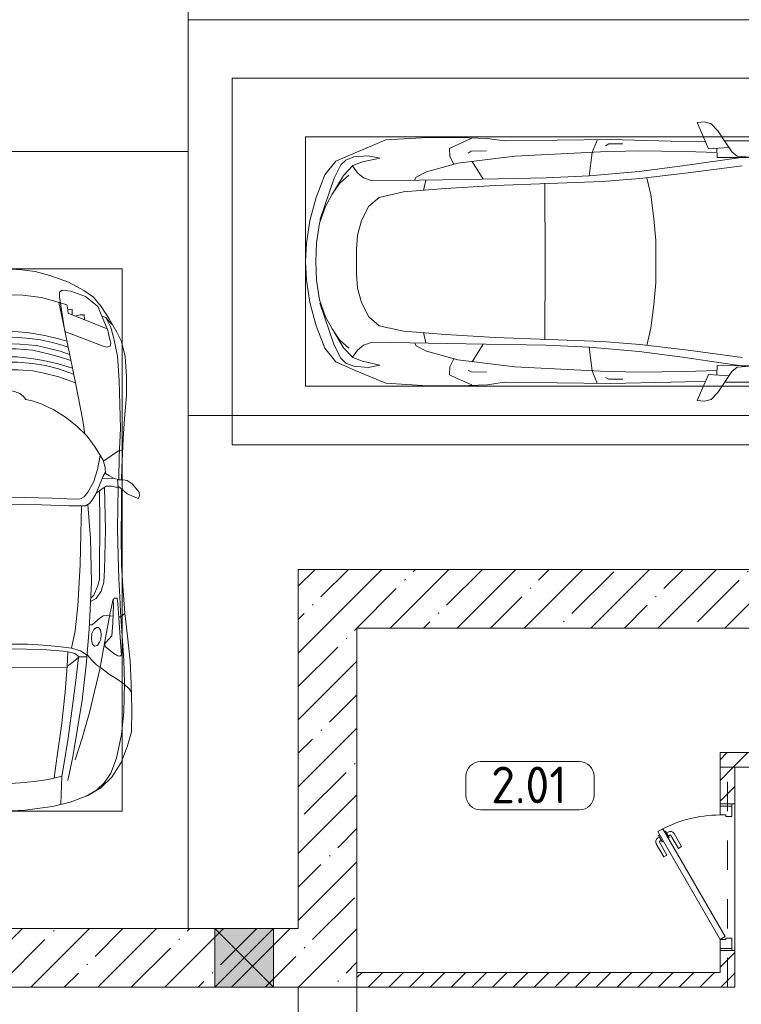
# Model space of a CAD drawing. Header units: millimetres. Extents: x -32229 to 192519, y -13689 to 125138.
# Tile 8 of 256: x -7414 to -2495, y 39533 to 46250. Entities that reach past the tile are written whole.
import ezdxf

# ---------------------------------------------------------------- set-up
doc = ezdxf.new("R2010")
doc.units = ezdxf.units.MM
doc.linetypes.add('3_ Штрих_ 1 х 1 мм', pattern=[400, 200, -200])
for name, color, linetype, lineweight in [('A-AREA-____-IDEN', 7, 'Continuous', 9), ('A-DETL-GENF-OTLN', 7, 'Continuous', 18), ('A-DOOR-____-MCUT', 7, 'Continuous', 9), ('A-DOOR-____-OTLN', 7, 'Continuous', 18), ('A-DOOR-FRAM-MCUT', 7, 'Continuous', 9), ('A-DOOR-OPNG-OTLN', 7, 'Continuous', 18), ('A-FLOR-____-OTLN', 7, 'Continuous', 18), ('A-GLAZ-____-MCUT', 7, 'Continuous', 9), ('A-GLAZ-____-OTLN', 7, 'Continuous', 18), ('A-WALL-____-MCUT', 7, 'Continuous', 40), ('A-WALL-____-PATT', 7, 'Continuous', 40), ('C-PRKG-____-OTLN', 7, 'Continuous', 18), ('I-WALL-____-MCUT', 7, 'Continuous', 40), ('S-BEAM-____-OTLN', 7, 'Continuous', 18)]:
    doc.layers.add(name, color=color, linetype=linetype, lineweight=lineweight)
doc.styles.add('GOST Common_3', font='GOST_Common.ttf', dxfattribs={"height": 250})
pattern_1 = [(45, (0, 0), (-228.0985, 228.0985), []), (45, (228.1, 0), (-228.0985, 228.0985), [403.225, -80.645, 6.706, -73.939])]
pattern_2 = [(45, (0, 0), (-70.71068, 70.71068), [])]

# ---------------------------------------------------------------- blocks, each defined once
blk = doc.blocks.new('КР-Проем - Настраиваемый-2814153--01 ЭЛ')
at = {"layer": 'A-DOOR-OPNG-OTLN', "color": 253, "lineweight": 13, "true_color": 0xaaaaaa}
for p, q in [((-550, 200), (0, 200)), ((0, 200), (70, 200)), ((70, 200), (370, 200)), ((370, 200), (550, 200)), ((-550, -200), (0, -200)), ((0, -200), (70, -200)), ((70, -200), (370, -200)), ((370, -200), (550, -200))]:
    blk.add_line(p, q, dxfattribs=at)
blk = doc.blocks.new('АР_Дверь однопольная - 1000х2100h_850__Кладовая-4751203--01 ЭЛ')
at = {"layer": 'A-DOOR-____-MCUT', "color": 253, "lineweight": 13, "true_color": 0xaaaaaa}
for p, q in [((311.1, 475), (-425, 50)), ((331.1, 440.4), (311.1, 475)), ((-405, 15.4), (331.1, 440.4)), ((-425, 50), (-405, 15.4))]:
    blk.add_line(p, q, dxfattribs=at)
at = {"layer": 'A-DOOR-____-OTLN', "color": 253, "lineweight": 5, "true_color": 0xaaaaaa}
for p, q in [((138.9, 433.3), (227.7, 484.6)), ((274.6, 463.2), (268.6, 473.6)), ((151.4, 411.7), (138.9, 433.3)), ((151.4, 411.7), (240.2, 462.9)), ((285.5, 469.4), (242.2, 444.4)), ((242.2, 444.4), (246.2, 437.5)), ((253, 450.7), (247, 461.1)), ((313.5, 420.9), (270.2, 395.9)), ((289.5, 462.5), (285.5, 469.4)), ((302.6, 414.7), (308.7, 404.3)), ((309.5, 427.9), (313.5, 420.9)), ((196.4, 333.7), (285.2, 385)), ((208.9, 312.1), (297.7, 363.3)), ((270.2, 395.9), (266.2, 402.9)), ((281, 402.2), (287, 391.8)), ((196.4, 333.7), (208.9, 312.1))]:
    blk.add_line(p, q, dxfattribs=at)
for centre, radius, start, end in [((242.7, 458.6), 30, 30, 120), ((-425, 50), 850, 360, 30), ((242.7, 458.6), 4.99, 30, 120), ((282.7, 389.3), 30, 300, 30), ((282.7, 389.3), 4.99, 300, 30)]:
    blk.add_arc(centre, radius, start, end, dxfattribs=at)
at = {"layer": 'A-DOOR-FRAM-MCUT', "color": 253, "lineweight": 13, "true_color": 0xaaaaaa}
for p, q in [((-485, 50), (-500, 50)), ((-425, 50), (-485, 50)), ((-485, 50), (-485, -30)), ((-425, 10), (-425, 50)), ((-415, 10), (-425, 10)), ((-415, -30), (-415, 10)), ((425, 10), (415, 10)), ((415, 10), (415, -30)), ((485, 50), (425, 50)), ((425, 50), (425, 10)), ((485, -30), (485, 50)), ((485, 50), (500, 50)), ((-485, -30), (-500, -30)), ((-485, -30), (-415, -30)), ((415, -30), (485, -30)), ((485, -30), (500, -30))]:
    blk.add_line(p, q, dxfattribs=at)
blk = doc.blocks.new('АР_Машиноместо - 5300x2500_С-V58--01 ЭЛ')
at = {"layer": 'A-DETL-GENF-OTLN', "color": 253, "lineweight": 13, "true_color": 0xaaaaaa}
for p, q in [((970.2, 4771.8), (812.7, 4729.4)), ((1126.4, 4794.1), (970.2, 4771.8)), ((1250, 4800), (1126.4, 4794.1)), ((1250, 4800), (1373.6, 4794.1)), ((1373.6, 4794.1), (1529.8, 4771.8)), ((1529.8, 4771.8), (1687.3, 4729.4)), ((812.7, 4729.4), (659.1, 4669.9)), ((680.7, 4606.5), (967, 4703.6)), ((988.2, 4706.7), (873.9, 4665.1)), ((1122.2, 4726.4), (988.2, 4706.7)), ((1250, 4731.7), (1122.2, 4726.4)), ((1250, 4731.7), (1377.8, 4726.4)), ((1377.8, 4726.4), (1511.8, 4706.7)), ((1511.8, 4706.7), (1626.1, 4665.1)), ((1819.3, 4606.5), (1533, 4703.6)), ((1687.3, 4729.4), (1840.9, 4669.9)), ((659.1, 4669.9), (565.9, 4595.1)), ((873.9, 4665.1), (791.3, 4619.7)), ((1626.1, 4665.1), (1708.7, 4619.7)), ((1840.9, 4669.9), (1934.1, 4595.1)), ((565.9, 4595.1), (507.1, 4462.6)), ((590.7, 4560.1), (680.7, 4606.5)), ((717.1, 4568.9), (659.6, 4505.3)), ((788.5, 4617.7), (661.8, 4543.1)), ((791.3, 4619.7), (717.1, 4568.9)), ((1708.7, 4619.7), (1782.9, 4568.9)), ((1711.5, 4617.7), (1838.2, 4543.1)), ((1782.9, 4568.9), (1840.4, 4505.3)), ((1909.3, 4560.1), (1819.3, 4606.5)), ((1934.1, 4595.1), (1992.9, 4462.6)), ((536.4, 4471.4), (557.5, 4525.7)), ((557.5, 4525.7), (590.7, 4560.1)), ((661.8, 4543.1), (594.6, 4479.3)), ((1838.2, 4543.1), (1905.4, 4479.3)), ((1942.5, 4525.7), (1909.3, 4560.1)), ((1963.6, 4471.4), (1942.5, 4525.7)), ((507.1, 4462.6), (419.6, 4254.2)), ((528.4, 4374.7), (536.4, 4471.4)), ((594.6, 4479.3), (569.5, 4413.1)), ((645, 4445.5), (597.3, 4481.4)), ((679.6, 4406.3), (645, 4445.5)), ((970.5, 4419.3), (1069.6, 4447.3)), ((1069.6, 4447.3), (1167.1, 4453.2)), ((1167.1, 4453.2), (1250, 4453.9)), ((1332.9, 4453.2), (1250, 4453.9)), ((1430.4, 4447.3), (1332.9, 4453.2)), ((1529.5, 4419.3), (1430.4, 4447.3)), ((1820.4, 4406.3), (1855, 4445.5)), ((1855, 4445.5), (1902.7, 4481.4)), ((1905.4, 4479.3), (1930.5, 4413.1)), ((1971.6, 4374.7), (1963.6, 4471.4)), ((1992.9, 4462.6), (2080.4, 4254.2)), ((543.7, 4295.1), (528.4, 4374.7)), ((569.5, 4413.1), (543.7, 4295.1)), ((699.7, 4345.5), (679.6, 4406.3)), ((812.5, 4298.9), (872.7, 4370.2)), ((872.7, 4370.2), (970.5, 4419.3)), ((1627.3, 4370.2), (1529.5, 4419.3)), ((1687.5, 4298.9), (1627.3, 4370.2)), ((1800.3, 4345.5), (1820.4, 4406.3)), ((1930.5, 4413.1), (1956.3, 4295.1)), ((1956.3, 4295.1), (1971.6, 4374.7)), ((689.3, 3705.5), (699.7, 4345.5)), ((774.4, 4132.9), (812.5, 4298.9)), ((1725.6, 4132.9), (1687.5, 4298.9)), ((1810.7, 3705.5), (1800.3, 4345.5)), ((419.6, 4254.2), (403.4, 3968)), ((2080.4, 4254.2), (2096.6, 3968)), ((752.2, 3845.6), (774.4, 4132.9)), ((1747.8, 3845.6), (1725.6, 4132.9)), ((638.7, 3975.4), (675.2, 4045.5)), ((675.2, 4045.5), (694.6, 4057.6)), ((1824.8, 4045.5), (1805.4, 4057.6)), ((1861.3, 3975.4), (1824.8, 4045.5)), ((403.4, 3968), (405.6, 3688.5)), ((578.7, 3762.9), (638.7, 3975.4)), ((1921.3, 3762.9), (1861.3, 3975.4)), ((2096.6, 3968), (2094.4, 3688.5)), ((731.2, 3507.6), (752.2, 3845.6)), ((1768.8, 3507.6), (1747.8, 3845.6)), ((408.2, 3667), (453.1, 3766.3)), ((453.1, 3766.3), (478.4, 3819.3)), ((478.4, 3819.3), (532.5, 3818.1)), ((530.9, 3374.8), (578.7, 3762.9)), ((532.5, 3818.1), (585.5, 3790.5)), ((1967.5, 3818.1), (1914.5, 3790.5)), ((1969.1, 3374.8), (1921.3, 3762.9)), ((2021.6, 3819.3), (1967.5, 3818.1)), ((2046.9, 3766.3), (2021.6, 3819.3)), ((2091.8, 3667), (2046.9, 3766.3)), ((678.7, 3159.5), (689.3, 3705.5)), ((1821.3, 3159.5), (1810.7, 3705.5)), ((405.6, 3688.5), (409.5, 3560)), ((495.5, 3566.1), (496.8, 3671.6)), ((496.8, 3671.6), (510.1, 3691.5)), ((687.1, 3588.8), (566.5, 3663.9)), ((1812.9, 3588.8), (1933.5, 3663.9)), ((2003.2, 3671.6), (1989.9, 3691.5)), ((2004.5, 3566.1), (2003.2, 3671.6)), ((2094.4, 3688.5), (2090.5, 3560)), ((409.5, 3560), (426.5, 3446.8)), ((2090.5, 3560), (2073.5, 3446.8)), ((704.9, 2775.5), (731.2, 3507.6)), ((1795.1, 2775.5), (1768.8, 3507.6)), ((426.5, 3446.8), (417.5, 2723)), ((2073.5, 3446.8), (2082.5, 2723)), ((501.4, 2789.7), (530.9, 3374.8)), ((1998.6, 2789.7), (1969.1, 3374.8)), ((665.6, 2864.6), (678.7, 3159.5)), ((1834.4, 2864.6), (1821.3, 3159.5)), ((505.1, 2846.9), (420.9, 2813.3)), ((665.8, 2867.4), (505.1, 2846.9)), ((636.6, 2526.5), (665.8, 2867.4)), ((1834.2, 2867.4), (1994.9, 2846.9)), ((1863.4, 2526.5), (1834.2, 2867.4)), ((1994.9, 2846.9), (2079.1, 2813.3)), ((447.8, 2733.7), (459.7, 2756.2)), ((495.7, 2532.3), (501.4, 2789.7)), ((684.2, 2522.3), (704.9, 2775.5)), ((1815.8, 2522.3), (1795.1, 2775.5)), ((2004.3, 2532.3), (1998.6, 2789.7)), ((2052.2, 2733.7), (2040.3, 2756.2)), ((417.5, 2723), (428.2, 2308.5)), ((447.8, 2638.7), (447.8, 2733.7)), ((2052.2, 2638.7), (2052.2, 2733.7)), ((2082.5, 2723), (2071.8, 2308.5)), ((500, 2210.1), (495.7, 2532.3)), ((636.6, 2526.5), (597, 2231)), ((644.6, 2191.8), (684.2, 2522.3)), ((1855.4, 2191.8), (1815.8, 2522.3)), ((1863.4, 2526.5), (1903, 2231)), ((2000, 2210.1), (2004.3, 2532.3)), ((428.2, 2308.5), (432.3, 2119.9)), ((2071.8, 2308.5), (2067.7, 2119.9)), ((597, 2231), (535, 1798.3)), ((1903, 2231), (1965, 1798.3)), ((505.9, 1996), (500, 2210.1)), ((595.8, 1824.8), (644.6, 2191.8)), ((1904.2, 1824.8), (1855.4, 2191.8)), ((1994.1, 1996), (2000, 2210.1)), ((296.8, 2079.9), (301.4, 2130.5)), ((301.4, 2130.5), (479.9, 2052.9)), ((432.3, 2119.9), (430.7, 2073.9)), ((2198.6, 2130.5), (2020.1, 2052.9)), ((2067.7, 2119.9), (2069.3, 2073.9)), ((2203.2, 2079.9), (2198.6, 2130.5)), ((309.5, 2036.1), (296.8, 2079.9)), ((357.8, 1990.1), (309.5, 2036.1)), ((479.9, 2052.9), (471, 1914.3)), ((2020.1, 2052.9), (2029, 1914.3)), ((2142.2, 1990.1), (2190.5, 2036.1)), ((2190.5, 2036.1), (2203.2, 2079.9)), ((500.6, 1894.5), (357.8, 1990.1)), ((540.9, 1993.7), (476.3, 1997.9)), ((540.9, 1993.7), (539.8, 1733.1)), ((1959.1, 1993.7), (2023.7, 1997.9)), ((1959.1, 1993.7), (1960.2, 1733.1)), ((1999.4, 1894.5), (2142.2, 1990.1)), ((426.5, 1730.9), (427.5, 1943)), ((530.6, 1857.6), (500.6, 1894.5)), ((1969.4, 1857.6), (1999.4, 1894.5)), ((2073.5, 1730.9), (2072.5, 1943)), ((546.5, 1642.6), (530.6, 1857.6)), ((1953.5, 1642.6), (1969.4, 1857.6))]:
    blk.add_line(p, q, dxfattribs=at)
at = {"layer": 'A-DETL-GENF-OTLN', "color": 254, "lineweight": 13, "true_color": 0xd4d4d4}
for p, q in [((694.6, 3980.4), (765.1, 3996.8)), ((1805.4, 3980.4), (1734.9, 3996.8)), ((715.1, 3168.3), (1250, 3167.3)), ((1784.9, 3168.3), (1250, 3167.3)), ((677.9, 2473), (794.6, 2446)), ((794.6, 2446), (955.7, 2426.8)), ((955.7, 2426.8), (1105.5, 2413.7)), ((1544.3, 2426.8), (1394.5, 2413.7)), ((1705.4, 2446), (1544.3, 2426.8)), ((1822.1, 2473), (1705.4, 2446)), ((1105.5, 2413.7), (1250, 2412.9)), ((1394.5, 2413.7), (1250, 2412.9))]:
    blk.add_line(p, q, dxfattribs=at)
at = {"layer": 'C-PRKG-____-OTLN', "color": 253, "lineweight": 13, "true_color": 0xaaaaaa}
for p, q in [((2500, 5300), (0, 5300)), ((0, 0), (0, 5300)), ((2500, 0), (2500, 5300)), ((400, 4800), (2100, 4800)), ((400, 500), (400, 4800)), ((2100, 500), (2100, 4800))]:
    blk.add_line(p, q, dxfattribs=at)
blk = doc.blocks.new('АР_Машиноместо - 4900x2400_М__5300х2500_-V169--01 ЭЛ')
at = {"layer": 'A-DETL-GENF-OTLN', "color": 253, "lineweight": 13, "true_color": 0xaaaaaa}
for p, q in [((804.4, 4436.7), (686, 4391.6)), ((927, 4466.6), (804.4, 4436.7)), ((861.2, 4260.3), (869.3, 4451.1)), ((1114.6, 4493), (927, 4466.6)), ((1250, 4500), (1114.6, 4493)), ((1250, 4500), (1385.4, 4493)), ((1385.4, 4493), (1573, 4466.6)), ((1573, 4466.6), (1695.6, 4436.7)), ((1638.8, 4260.3), (1630.7, 4451.1)), ((1695.6, 4436.7), (1814, 4391.6)), ((686, 4391.6), (596.3, 4340.6)), ((1814, 4391.6), (1903.7, 4340.6)), ((596.3, 4340.6), (522.5, 4267.9)), ((1146, 4306.7), (1050.4, 4297.3)), ((1250, 4312), (1146, 4306.7)), ((1250, 4312), (1354, 4306.7)), ((1354, 4306.7), (1449.6, 4297.3)), ((1903.7, 4340.6), (1977.5, 4267.9)), ((522.5, 4267.9), (458.6, 4167)), ((955.5, 4283.9), (861, 4259.4)), ((914, 4272.5), (893.6, 4121.6)), ((1050.4, 4297.3), (955.5, 4283.9)), ((1449.6, 4297.3), (1544.5, 4283.9)), ((1544.5, 4283.9), (1639, 4259.4)), ((1586, 4272.5), (1606.4, 4121.6)), ((1977.5, 4267.9), (2041.4, 4167)), ((458.6, 4167), (416.4, 4059.2)), ((2041.4, 4167), (2083.6, 4059.2)), ((893.6, 4121.6), (863.9, 3917.5)), ((1606.4, 4121.6), (1636.1, 3917.5)), ((416.4, 4059.2), (387.4, 3958.4)), ((2083.6, 4059.2), (2112.6, 3958.4)), ((387.4, 3958.4), (384, 3802.9)), ((863.9, 3917.5), (840.1, 3687.8)), ((1636.1, 3917.5), (1659.9, 3687.8)), ((2112.6, 3958.4), (2116, 3802.9)), ((384, 3802.9), (390.2, 3630)), ((2116, 3802.9), (2109.8, 3630)), ((403.8, 3665.5), (388.1, 3688.4)), ((390.2, 3630), (397.1, 3474.2)), ((438.6, 3629.8), (403.8, 3665.5)), ((491.4, 3594.2), (438.6, 3629.8)), ((840.1, 3687.8), (826.6, 3509.6)), ((1659.9, 3687.8), (1673.4, 3509.6)), ((2008.6, 3594.2), (2061.4, 3629.8)), ((2061.4, 3629.8), (2096.2, 3665.5)), ((2096.2, 3665.5), (2111.9, 3688.4)), ((2109.8, 3630), (2102.9, 3474.2)), ((537.9, 3567), (491.4, 3594.2)), ((598.3, 3518.6), (537.9, 3567)), ((1901.7, 3518.6), (1962.1, 3567)), ((1962.1, 3567), (2008.6, 3594.2)), ((624.9, 3501.2), (598.3, 3518.6)), ((654.7, 3470.4), (624.9, 3501.2)), ((676.4, 3260.1), (695.7, 3502.8)), ((773.2, 3472.4), (825.6, 3512.1)), ((825.6, 3512.1), (821, 3413)), ((1250, 3520.1), (827.2, 3517.2)), ((1250, 3520.1), (1672.8, 3517.2)), ((1674.4, 3512.1), (1679, 3413)), ((1726.8, 3472.4), (1674.4, 3512.1)), ((1823.6, 3260.1), (1804.3, 3502.8)), ((1845.3, 3470.4), (1875.1, 3501.2)), ((1875.1, 3501.2), (1901.7, 3518.6)), ((397.1, 3474.2), (415.7, 3305.9)), ((456.6, 3434.5), (466.2, 3441.1)), ((462.2, 3347.3), (456.6, 3434.5)), ((466.2, 3441.1), (481.5, 3439.1)), ((481.5, 3439.1), (508, 3422.8)), ((690.2, 3433.7), (654.7, 3470.4)), ((744.1, 3447.2), (691.3, 3447.2)), ((773, 3424.2), (744.1, 3447.2)), ((744.3, 3447), (773.2, 3472.4)), ((1755.7, 3447), (1726.8, 3472.4)), ((1727, 3424.2), (1755.7, 3447)), ((1755.7, 3447.2), (1808.7, 3447.2)), ((1809.8, 3433.7), (1845.3, 3470.4)), ((2018.5, 3439.1), (1992, 3422.8)), ((2033.8, 3441.1), (2018.5, 3439.1)), ((2043.4, 3434.5), (2033.8, 3441.1)), ((2037.8, 3347.3), (2043.4, 3434.5)), ((2102.9, 3474.2), (2084.3, 3305.9)), ((508, 3422.8), (566.8, 3375.1)), ((569.7, 3360.7), (564.6, 3349.7)), ((566.8, 3375.1), (569.7, 3360.7)), ((605.2, 3346.8), (620, 3369.3)), ((620, 3369.3), (638.7, 3372.5)), ((638.7, 3372.5), (654.1, 3360.7)), ((654.1, 3360.7), (658.7, 3344.5)), ((811.1, 3414.8), (773, 3424.2)), ((853.3, 3407.2), (811.1, 3414.8)), ((965.3, 3397.8), (853.3, 3407.2)), ((1102.5, 3394.3), (965.3, 3397.8)), ((1250, 3391.3), (1102.5, 3394.3)), ((1250, 3391.3), (1397.5, 3394.3)), ((1397.5, 3394.3), (1534.7, 3397.8)), ((1534.7, 3397.8), (1646.7, 3407.2)), ((1646.7, 3407.2), (1688.9, 3414.8)), ((1688.9, 3414.8), (1727, 3424.2)), ((1845.9, 3360.7), (1841.3, 3344.5)), ((1861.3, 3372.5), (1845.9, 3360.7)), ((1880, 3369.3), (1861.3, 3372.5)), ((1894.8, 3346.8), (1880, 3369.3)), ((1933.2, 3375.1), (1930.3, 3360.7)), ((1930.3, 3360.7), (1935.4, 3349.7)), ((1992, 3422.8), (1933.2, 3375.1)), ((415.7, 3305.9), (432.8, 3149.3)), ((474.8, 3179.9), (462.2, 3347.3)), ((522.2, 3303.2), (515.3, 3213.7)), ((564.6, 3349.7), (522.2, 3303.2)), ((593.6, 3292.5), (597.1, 3327.4)), ((599.8, 3262.3), (593.6, 3292.5)), ((597.1, 3327.4), (605.2, 3346.8)), ((661.1, 3321.2), (657.2, 3286.3)), ((658.7, 3344.5), (661.1, 3321.2)), ((1841.3, 3344.5), (1838.9, 3321.2)), ((1838.9, 3321.2), (1842.8, 3286.3)), ((1902.9, 3327.4), (1894.8, 3346.8)), ((1900.2, 3262.3), (1906.4, 3292.5)), ((1906.4, 3292.5), (1902.9, 3327.4)), ((1935.4, 3349.7), (1977.8, 3303.2)), ((1977.8, 3303.2), (1984.7, 3213.7)), ((2025.2, 3179.9), (2037.8, 3347.3)), ((2084.3, 3305.9), (2067.1, 3148.3)), ((612.1, 3245.7), (599.8, 3262.3)), ((654.5, 3228.1), (601.7, 3179.4)), ((626.8, 3246.1), (612.1, 3245.7)), ((643.2, 3259.9), (626.8, 3246.1)), ((657.2, 3286.3), (643.2, 3259.9)), ((674.6, 3227.6), (654.5, 3228.1)), ((659.3, 2936), (676.4, 3260.1)), ((1840.7, 2936), (1823.6, 3260.1)), ((1825.4, 3227.6), (1845.5, 3228.1)), ((1842.8, 3286.3), (1856.8, 3259.9)), ((1845.5, 3228.1), (1898.3, 3179.4)), ((1856.8, 3259.9), (1873.2, 3246.1)), ((1873.2, 3246.1), (1887.9, 3245.7)), ((1887.9, 3245.7), (1900.2, 3262.3)), ((456.9, 3174.2), (432.9, 3148.3)), ((475.2, 3173.5), (456.9, 3174.2)), ((480.8, 3085), (474.8, 3179.9)), ((515.3, 3213.7), (510.9, 3094.6)), ((558.4, 3165.4), (513.6, 3168)), ((579.5, 3167.7), (558.4, 3165.4)), ((601.7, 3179.4), (579.5, 3167.7)), ((1898.3, 3179.4), (1920.5, 3167.7)), ((1920.5, 3167.7), (1941.6, 3165.4)), ((1941.6, 3165.4), (1986.4, 3168)), ((1984.7, 3213.7), (1989.1, 3094.6)), ((2019.2, 3085), (2025.2, 3179.9)), ((2024.8, 3173.5), (2043.1, 3174.2)), ((2043.1, 3174.2), (2067.1, 3148.3)), ((432.8, 3149.3), (446, 2964.8)), ((510.9, 3094.6), (512.2, 3061.4)), ((1989.1, 3094.6), (1987.8, 3061.4)), ((2067.2, 3149.3), (2054, 2964.8)), ((485.6, 3046.1), (480.8, 3085)), ((504.5, 3046.6), (485.6, 3046.1)), ((512.2, 3061.4), (504.5, 3046.6)), ((643.6, 3024.6), (618.7, 2966.7)), ((665.1, 3046.1), (643.6, 3024.6)), ((1834.9, 3046.1), (1856.4, 3024.6)), ((1856.4, 3024.6), (1881.3, 2966.7)), ((1987.8, 3061.4), (1995.5, 3046.6)), ((1995.5, 3046.6), (2014.4, 3046.1)), ((2014.4, 3046.1), (2019.2, 3085)), ((446, 2964.8), (456.1, 2818.3)), ((618.7, 2966.7), (604.4, 2919.4)), ((1881.3, 2966.7), (1895.6, 2919.4)), ((2054, 2964.8), (2043.9, 2818.3)), ((604.4, 2919.4), (604.4, 2850.8)), ((667.8, 2638.3), (659.3, 2936)), ((1832.2, 2638.3), (1840.7, 2936)), ((1895.6, 2919.4), (1895.6, 2850.8)), ((604.4, 2850.8), (603.5, 2534.3)), ((1895.6, 2850.8), (1896.5, 2534.3)), ((456.1, 2818.3), (456.8, 2613.6)), ((2043.9, 2818.3), (2043.2, 2613.6)), ((684.8, 2406.5), (667.8, 2638.3)), ((1815.2, 2406.5), (1832.2, 2638.3)), ((456.8, 2613.6), (454.5, 2423.6)), ((2043.2, 2613.6), (2045.5, 2423.6)), ((603.5, 2534.3), (606.1, 2314.9)), ((1896.5, 2534.3), (1893.9, 2314.9)), ((454.5, 2423.6), (456, 2301.1)), ((2045.5, 2423.6), (2044, 2301.1)), ((341.2, 2366.2), (333.1, 2350.6)), ((384.4, 2347.9), (341.2, 2366.2)), ((656.7, 2380.3), (633.8, 2340.5)), ((672.8, 2399.7), (656.7, 2380.3)), ((700.6, 2415.4), (672.8, 2399.7)), ((710, 2355.4), (685.1, 2322.3)), ((813.8, 2416.7), (700.6, 2415.4)), ((734.3, 2368.8), (710, 2355.4)), ((772.7, 2371.5), (734.3, 2368.8)), ((929.1, 2364.1), (772.7, 2371.5)), ((999.2, 2409.3), (813.8, 2416.7)), ((1115.2, 2358.7), (929.1, 2364.1)), ((1132.7, 2404.6), (999.2, 2409.3)), ((1250, 2357.8), (1115.2, 2358.7)), ((1250, 2406.6), (1132.7, 2404.6)), ((1250, 2406.6), (1367.3, 2404.6)), ((1250, 2357.8), (1384.8, 2358.7)), ((1367.3, 2404.6), (1500.8, 2409.3)), ((1384.8, 2358.7), (1570.9, 2364.1)), ((1500.8, 2409.3), (1686.2, 2416.7)), ((1570.9, 2364.1), (1727.3, 2371.5)), ((1686.2, 2416.7), (1799.4, 2415.4)), ((1727.3, 2371.5), (1765.7, 2368.8)), ((1765.7, 2368.8), (1790, 2355.4)), ((1790, 2355.4), (1814.9, 2322.3)), ((1799.4, 2415.4), (1827.2, 2399.7)), ((1827.2, 2399.7), (1843.3, 2380.3)), ((1843.3, 2380.3), (1866.2, 2340.5)), ((2115.6, 2347.9), (2158.8, 2366.2)), ((2158.8, 2366.2), (2166.9, 2350.6)), ((333.1, 2350.6), (335.2, 2322.3)), ((335.2, 2322.3), (381.7, 2266.4)), ((417.4, 2333.8), (384.4, 2347.9)), ((449.8, 2306.1), (417.4, 2333.8)), ((470, 2290), (449.8, 2306.1)), ((493.6, 2288.6), (470, 2290)), ((482, 2235.6), (479.1, 2288.7)), ((523.3, 2281.2), (493.6, 2288.6)), ((580.6, 2296), (559, 2282.6)), ((630.6, 2332.9), (580.6, 2296)), ((633.8, 2340.5), (600.8, 2263)), ((685.1, 2322.3), (647.3, 2254.2)), ((1814.9, 2322.3), (1852.7, 2254.2)), ((1866.2, 2340.5), (1899.2, 2263)), ((1869.4, 2332.9), (1919.4, 2296)), ((1919.4, 2296), (1941, 2282.6)), ((1976.7, 2281.2), (2006.4, 2288.6)), ((2006.4, 2288.6), (2030, 2290)), ((2018, 2235.6), (2020.9, 2288.7)), ((2030, 2290), (2050.2, 2306.1)), ((2050.2, 2306.1), (2082.6, 2333.8)), ((2082.6, 2333.8), (2115.6, 2347.9)), ((2164.8, 2322.3), (2118.3, 2266.4)), ((2166.9, 2350.6), (2164.8, 2322.3)), ((381.7, 2266.4), (417.4, 2243.4)), ((417.4, 2243.4), (445.1, 2238.7)), ((445.1, 2238.7), (481.8, 2239.5)), ((453, 2159.1), (455, 2238.9)), ((505.1, 2230), (467.5, 2239.2)), ((536.7, 2211.8), (505.1, 2230)), ((586.6, 2231.3), (510.1, 2227.1)), ((559, 2282.6), (523.3, 2281.2)), ((600.8, 2263), (579.9, 2213.8)), ((647.3, 2254.2), (619.7, 2168.6)), ((1852.7, 2254.2), (1880.3, 2168.6)), ((1899.2, 2263), (1920.1, 2213.8)), ((1913.4, 2231.3), (1989.9, 2227.1)), ((1941, 2282.6), (1976.7, 2281.2)), ((1963.3, 2211.8), (1994.9, 2230)), ((1994.9, 2230), (2032.5, 2239.2)), ((2054.9, 2238.7), (2018.2, 2239.5)), ((2047, 2159.1), (2045, 2238.9)), ((2082.6, 2243.4), (2054.9, 2238.7)), ((2118.3, 2266.4), (2082.6, 2243.4)), ((444.9, 1956.8), (453, 2159.1)), ((564.3, 2195.4), (536.7, 2211.8)), ((567.1, 2153.8), (564.3, 2195.4)), ((579.9, 2213.8), (564.9, 2186.5)), ((580.7, 2105.7), (567.1, 2153.8)), ((619.7, 2168.6), (600.3, 2072.7)), ((1880.3, 2168.6), (1899.7, 2072.7)), ((1919.3, 2105.7), (1932.9, 2153.8)), ((1920.1, 2213.8), (1935.1, 2186.5)), ((1932.9, 2153.8), (1935.7, 2195.4)), ((1935.7, 2195.4), (1963.3, 2211.8)), ((2055.1, 1956.8), (2047, 2159.1)), ((578.8, 2112.6), (525.5, 2074.6)), ((634.6, 2015), (580.7, 2105.7)), ((1865.4, 2015), (1919.3, 2105.7)), ((1921.2, 2112.6), (1974.5, 2074.6)), ((475.1, 2041), (447.5, 2034.4)), ((525.5, 2074.6), (475.1, 2041)), ((690.7, 1941.6), (634.6, 2015)), ((1809.3, 1941.6), (1865.4, 2015)), ((1974.5, 2074.6), (2024.9, 2041)), ((2024.9, 2041), (2052.5, 2034.4)), ((434.8, 1820.7), (444.9, 1956.8)), ((2065.2, 1820.7), (2055.1, 1956.8)), ((761.1, 1871.7), (690.7, 1941.6)), ((718.3, 1834.2), (705.7, 1926.7)), ((1738.9, 1871.7), (1809.3, 1941.6)), ((1781.7, 1834.2), (1794.3, 1926.7)), ((422, 1662.9), (434.8, 1820.7)), ((770, 1576.5), (718.3, 1834.2)), ((837.5, 1812.1), (761.1, 1871.7)), ((1662.5, 1812.1), (1738.9, 1871.7)), ((1730, 1576.5), (1781.7, 1834.2)), ((2078, 1662.9), (2065.2, 1820.7)), ((917, 1761.1), (837.5, 1812.1)), ((1004.2, 1721.4), (917, 1761.1)), ((1495.8, 1721.4), (1583, 1761.1)), ((1583, 1761.1), (1662.5, 1812.1)), ((1064.9, 1700.5), (1004.2, 1721.4)), ((1107.2, 1689.8), (1064.9, 1700.5)), ((1123.5, 1670.9), (1107.2, 1689.8)), ((1376.5, 1670.9), (1392.8, 1689.8)), ((1392.8, 1689.8), (1435.1, 1700.5)), ((1435.1, 1700.5), (1495.8, 1721.4)), ((422, 1534.1), (422, 1662.9)), ((1147.5, 1650.5), (1123.5, 1670.9)), ((1184.7, 1635.7), (1147.5, 1650.5)), ((1217.8, 1629.1), (1184.7, 1635.7)), ((1217.8, 1629.1), (1250, 1626.8)), ((1282.2, 1629.1), (1250, 1626.8)), ((1282.2, 1629.1), (1315.3, 1635.7)), ((1315.3, 1635.7), (1352.5, 1650.5)), ((1352.5, 1650.5), (1376.5, 1670.9)), ((2078, 1534.1), (2078, 1662.9)), ((826.8, 1300.9), (770, 1576.5)), ((881.7, 1536.4), (770, 1576.5)), ((1618.3, 1536.4), (1730, 1576.5)), ((1673.2, 1300.9), (1730, 1576.5)), ((430.8, 1396.6), (422, 1534.1)), ((884.3, 1480.8), (782, 1518.1)), ((994.9, 1509.3), (881.7, 1536.4)), ((973.4, 1459.7), (884.3, 1480.8)), ((1060, 1496.1), (994.9, 1509.3)), ((1159.3, 1489.1), (1060, 1496.1)), ((1250, 1488.3), (1159.3, 1489.1)), ((1250, 1488.3), (1340.7, 1489.1)), ((1340.7, 1489.1), (1440, 1496.1)), ((1440, 1496.1), (1505.1, 1509.3)), ((1505.1, 1509.3), (1618.3, 1536.4)), ((1526.6, 1459.7), (1615.7, 1480.8)), ((1615.7, 1480.8), (1718, 1518.1)), ((2069.2, 1396.6), (2078, 1534.1)), ((887, 1446.5), (790.4, 1477.3)), ((871.4, 1401.1), (800.5, 1424.6)), ((986.2, 1425.6), (887, 1446.5)), ((1061.9, 1445.7), (973.4, 1459.7)), ((1070, 1410.4), (986.2, 1425.6)), ((1163.9, 1435.1), (1061.9, 1445.7)), ((1250, 1435.1), (1163.9, 1435.1)), ((1250, 1435.1), (1336.1, 1435.1)), ((1336.1, 1435.1), (1438.1, 1445.7)), ((1430, 1410.4), (1513.8, 1425.6)), ((1438.1, 1445.7), (1526.6, 1459.7)), ((1513.8, 1425.6), (1613, 1446.5)), ((1613, 1446.5), (1709.6, 1477.3)), ((1628.6, 1401.1), (1699.5, 1424.6)), ((455.7, 1296.1), (430.8, 1396.6)), ((873.8, 1361.2), (809.9, 1383.1)), ((945.3, 1380.6), (871.4, 1401.1)), ((958.3, 1341.1), (873.8, 1361.2)), ((1059, 1354.8), (945.3, 1380.6)), ((1174.5, 1344.2), (1059, 1354.8)), ((1168.3, 1399.8), (1070, 1410.4)), ((1250, 1400.1), (1168.3, 1399.8)), ((1250, 1344.9), (1174.5, 1344.2)), ((1250, 1400.1), (1331.7, 1399.8)), ((1250, 1344.9), (1325.5, 1344.2)), ((1325.5, 1344.2), (1441, 1354.8)), ((1331.7, 1399.8), (1430, 1410.4)), ((1441, 1354.8), (1554.7, 1380.6)), ((1541.7, 1341.1), (1626.2, 1361.2)), ((1554.7, 1380.6), (1628.6, 1401.1)), ((1626.2, 1361.2), (1690.1, 1383.1)), ((2044.3, 1296.1), (2069.2, 1396.6)), ((487.4, 1232.1), (455.7, 1296.1)), ((527.2, 1305.2), (531.8, 1326)), ((535, 1280.6), (527.2, 1305.2)), ((531.8, 1326), (554.4, 1333.3)), ((548.2, 1220.1), (535, 1280.6)), ((554.4, 1333.3), (580.7, 1327.1)), ((580.7, 1327.1), (841.1, 1225.9)), ((859.1, 1321.2), (819.9, 1334.4)), ((853.8, 1167.4), (826.8, 1300.9)), ((876.3, 1278.7), (828.3, 1293.7)), ((925.2, 1301.6), (859.1, 1321.2)), ((978.6, 1254.6), (876.3, 1278.7)), ((1007.1, 1283.7), (925.2, 1301.6)), ((1035, 1323.2), (958.3, 1341.1)), ((1083.6, 1274.6), (1007.1, 1283.7)), ((1148.3, 1312.4), (1035, 1323.2)), ((1250, 1309.3), (1148.3, 1312.4)), ((1250, 1309.3), (1351.7, 1312.4)), ((1351.7, 1312.4), (1465, 1323.2)), ((1416.4, 1274.6), (1492.9, 1283.7)), ((1465, 1323.2), (1541.7, 1341.1)), ((1492.9, 1283.7), (1574.8, 1301.6)), ((1521.4, 1254.6), (1623.7, 1278.7)), ((1574.8, 1301.6), (1640.9, 1321.2)), ((1623.7, 1278.7), (1671.7, 1293.7)), ((1640.9, 1321.2), (1680.1, 1334.4)), ((1646.2, 1167.4), (1673.2, 1300.9)), ((1919.3, 1327.1), (1658.9, 1225.9)), ((1945.6, 1333.3), (1919.3, 1327.1)), ((1968.2, 1326), (1945.6, 1333.3)), ((1951.8, 1220.1), (1965, 1280.6)), ((1965, 1280.6), (1972.8, 1305.2)), ((1972.8, 1305.2), (1968.2, 1326)), ((2012.6, 1232.1), (2044.3, 1296.1)), ((539.3, 1140.4), (487.4, 1232.1)), ((586.9, 1126.3), (548.2, 1220.1)), ((841.1, 1225.9), (877.7, 991.4)), ((1084.1, 1236), (978.6, 1254.6)), ((1159.1, 1267.9), (1083.6, 1274.6)), ((1182.5, 1227.5), (1084.1, 1236)), ((1250, 1266.6), (1159.1, 1267.9)), ((1250, 1223.7), (1182.5, 1227.5)), ((1250, 1266.6), (1340.9, 1267.9)), ((1250, 1223.7), (1317.5, 1227.5)), ((1317.5, 1227.5), (1415.9, 1236)), ((1340.9, 1267.9), (1416.4, 1274.6)), ((1415.9, 1236), (1521.4, 1254.6)), ((1658.9, 1225.9), (1622.3, 991.4)), ((1913.1, 1126.3), (1951.8, 1220.1)), ((1960.7, 1140.4), (2012.6, 1232.1)), ((540.4, 1159.6), (516.2, 1180.5)), ((561.3, 1132.6), (540.4, 1159.6)), ((882.6, 1027.5), (853.8, 1167.4)), ((1617.4, 1027.5), (1646.2, 1167.4)), ((1938.7, 1132.6), (1959.6, 1159.6)), ((1959.6, 1159.6), (1983.8, 1180.5)), ((593.2, 1056.8), (539.3, 1140.4)), ((589, 1121.6), (561.3, 1132.6)), ((617.9, 1057.3), (586.9, 1126.3)), ((1882.1, 1057.3), (1913.1, 1126.3)), ((1906.8, 1056.8), (1960.7, 1140.4)), ((1911, 1121.6), (1938.7, 1132.6)), ((647.2, 992.8), (593.2, 1056.8)), ((654.7, 1024.4), (617.9, 1057.3)), ((700.9, 989.1), (655, 1024.3)), ((1000.2, 994.5), (871.4, 1031.3)), ((1499.8, 994.5), (1628.6, 1031.3)), ((1799.1, 989.1), (1845, 1024.3)), ((1845.3, 1024.4), (1882.1, 1057.3)), ((1852.8, 992.8), (1906.8, 1056.8)), ((711.9, 946.2), (647.2, 992.8)), ((800.1, 952.6), (700.9, 989.1)), ((815.8, 891), (711.9, 946.2)), ((859, 944.1), (800.1, 952.6)), ((877.7, 958.9), (859, 944.1)), ((877.7, 991.4), (877.7, 958.9)), ((1127.4, 979.8), (1000.2, 994.5)), ((1250, 977.6), (1127.4, 979.8)), ((1250, 977.6), (1372.6, 979.8)), ((1372.6, 979.8), (1499.8, 994.5)), ((1622.3, 991.4), (1622.3, 958.9)), ((1622.3, 958.9), (1641, 944.1)), ((1641, 944.1), (1699.9, 952.6)), ((1684.2, 891), (1788.1, 946.2)), ((1699.9, 952.6), (1799.1, 989.1)), ((1788.1, 946.2), (1852.8, 992.8)), ((943.3, 845.1), (815.8, 891)), ((1556.7, 845.1), (1684.2, 891)), ((1044.2, 818.6), (943.3, 845.1)), ((1132.7, 806), (1044.2, 818.6)), ((1250, 800), (1132.7, 806)), ((1250, 800), (1367.3, 806)), ((1367.3, 806), (1455.8, 818.6)), ((1455.8, 818.6), (1556.7, 845.1))]:
    blk.add_line(p, q, dxfattribs=at)
at = {"layer": 'A-DETL-GENF-OTLN', "color": 254, "lineweight": 13, "true_color": 0xd4d4d4}
for p, q in [((696.3, 4395.8), (625, 4354.8)), ((1803.7, 4395.8), (1875, 4354.8)), ((571.5, 4303.1), (527.8, 4239.8)), ((625, 4354.8), (571.5, 4303.1)), ((1875, 4354.8), (1928.5, 4303.1)), ((1928.5, 4303.1), (1972.2, 4239.8)), ((527.8, 4239.8), (488.6, 4138.1)), ((786.9, 4128.3), (821.1, 4289.8)), ((849, 4182.8), (861.2, 4260.3)), ((1651, 4182.8), (1638.8, 4260.3)), ((1713.1, 4128.3), (1678.9, 4289.8)), ((1972.2, 4239.8), (2011.4, 4138.1)), ((819.4, 4000.8), (849, 4182.8)), ((1680.6, 4000.8), (1651, 4182.8)), ((488.6, 4138.1), (454.7, 3976.8)), ((722.7, 4001.8), (771.7, 4149.8)), ((723.2, 3741.5), (786.9, 4128.3)), ((1776.8, 3741.5), (1713.1, 4128.3)), ((1777.3, 4001.8), (1728.3, 4149.8)), ((2011.4, 4138.1), (2045.3, 3976.8)), ((454.7, 3976.8), (438.6, 3823.4)), ((673.6, 3827.1), (722.7, 4001.8)), ((785.7, 3746.6), (819.4, 4000.8)), ((1714.3, 3746.6), (1680.6, 4000.8)), ((1826.4, 3827.1), (1777.3, 4001.8)), ((2045.3, 3976.8), (2061.4, 3823.4)), ((438.6, 3823.4), (434.2, 3623.7)), ((602.3, 3530.2), (673.6, 3827.1)), ((1897.7, 3530.2), (1826.4, 3827.1)), ((2061.4, 3823.4), (2065.8, 3623.7)), ((695.7, 3502.8), (723.2, 3741.5)), ((765.5, 3589.1), (785.7, 3746.6)), ((1734.5, 3589.1), (1714.3, 3746.6)), ((1804.3, 3502.8), (1776.8, 3741.5)), ((434.2, 3623.7), (439.5, 3468.5)), ((749.1, 3450.8), (765.5, 3589.1)), ((1750.9, 3450.8), (1734.5, 3589.1)), ((2065.8, 3623.7), (2060.5, 3468.5)), ((564, 3316.2), (602.3, 3530.2)), ((1936, 3316.2), (1897.7, 3530.2)), ((439.5, 3468.5), (462, 3136.6)), ((734.6, 3405.8), (688.5, 3435.5)), ((1765.4, 3405.8), (1811.5, 3435.5)), ((2060.5, 3468.5), (2038, 3136.6)), ((797.1, 3388.2), (734.6, 3405.8)), ((771.7, 3268.5), (797.1, 3388.2)), ((870, 3377.1), (797.1, 3388.2)), ((957.1, 3368.9), (870, 3377.1)), ((1093.5, 3360.7), (957.1, 3368.9)), ((1250, 3360.7), (1093.5, 3360.7)), ((1250, 3360.7), (1406.5, 3360.7)), ((1406.5, 3360.7), (1542.9, 3368.9)), ((1542.9, 3368.9), (1630, 3377.1)), ((1630, 3377.1), (1702.9, 3388.2)), ((1702.9, 3388.2), (1765.4, 3405.8)), ((1728.3, 3268.5), (1702.9, 3388.2)), ((532.7, 3145.9), (564, 3316.2)), ((1967.3, 3145.9), (1936, 3316.2)), ((752.8, 3099), (771.7, 3268.5)), ((1747.2, 3099), (1728.3, 3268.5)), ((462, 3136.6), (466.3, 3036.3)), ((512.5, 3053.2), (532.7, 3145.9)), ((737.8, 2818.3), (752.8, 3099)), ((1762.2, 2818.3), (1747.2, 3099)), ((1987.5, 3053.2), (1967.3, 3145.9)), ((2038, 3136.6), (2033.7, 3036.3)), ((466.3, 3036.3), (473.9, 2913.7)), ((595.2, 2997.9), (629, 3048.1)), ((629, 3048.1), (666.7, 3069.7)), ((1871, 3048.1), (1833.3, 3069.7)), ((1904.8, 2997.9), (1871, 3048.1)), ((2033.7, 3036.3), (2026.1, 2913.7)), ((575.7, 2937.4), (595.2, 2997.9)), ((1924.3, 2937.4), (1904.8, 2997.9)), ((473.9, 2913.7), (477.8, 2754.7)), ((571.6, 2853.3), (575.7, 2937.4)), ((1928.4, 2853.3), (1924.3, 2937.4)), ((2026.1, 2913.7), (2022.2, 2754.7)), ((564.4, 2580.5), (571.6, 2853.3)), ((1935.6, 2580.5), (1928.4, 2853.3)), ((477.8, 2754.7), (483.3, 2571.4)), ((733.8, 2606.7), (737.8, 2818.3)), ((1766.2, 2606.7), (1762.2, 2818.3)), ((2022.2, 2754.7), (2016.7, 2571.4)), ((483.3, 2571.4), (478, 2290)), ((570.6, 2291.4), (564.4, 2580.5)), ((728.4, 2415.7), (733.8, 2606.7)), ((1771.6, 2415.7), (1766.2, 2606.7)), ((1929.4, 2291.4), (1935.6, 2580.5)), ((2016.7, 2571.4), (2022, 2290)), ((471.8, 2077.7), (474.5, 2239.3)), ((2028.2, 2077.7), (2025.5, 2239.3)), ((462.8, 1889.5), (471.8, 2077.7)), ((2037.2, 1889.5), (2028.2, 2077.7)), ((470.9, 1561.4), (462.8, 1889.5)), ((2029.1, 1561.4), (2037.2, 1889.5)), ((483.4, 1395.6), (470.9, 1561.4)), ((2016.6, 1395.6), (2029.1, 1561.4)), ((507.4, 1274.3), (483.4, 1395.6)), ((1992.6, 1274.3), (2016.6, 1395.6)), ((527.9, 1198.6), (507.4, 1274.3)), ((1972.1, 1198.6), (1992.6, 1274.3)), ((561.7, 1132.1), (527.9, 1198.6)), ((818.8, 1102.9), (554, 1208.1)), ((709.1, 1112.7), (708.2, 1146.9)), ((1681.2, 1102.9), (1946, 1208.1)), ((1790.9, 1112.7), (1791.8, 1146.9)), ((1938.3, 1132.1), (1972.1, 1198.6)), ((737.7, 1113.6), (709.1, 1112.7)), ((772.6, 1121.3), (737.7, 1113.6)), ((792.9, 1076.2), (791.2, 1114.5)), ((823.3, 1074.4), (792.9, 1076.2)), ((824.1, 1063.7), (818.8, 1102.9)), ((1675.9, 1063.7), (1681.2, 1102.9)), ((1676.7, 1074.4), (1707.1, 1076.2)), ((1707.1, 1076.2), (1708.8, 1114.5)), ((1727.4, 1121.3), (1762.3, 1113.6)), ((1762.3, 1113.6), (1790.9, 1112.7)), ((827.7, 1045), (824.1, 1063.7)), ((871.3, 1031.9), (827.7, 1045)), ((1628.7, 1031.9), (1672.3, 1045)), ((1672.3, 1045), (1675.9, 1063.7))]:
    blk.add_line(p, q, dxfattribs=at)
at = {"layer": 'C-PRKG-____-OTLN', "color": 253, "lineweight": 13, "true_color": 0xaaaaaa}
for p, q in [((0, 0), (0, 5300)), ((2500, 3881.3), (2500, 5300)), ((450, 4500), (2050, 4500)), ((450, 800), (450, 4500)), ((2050, 800), (2050, 4500)), ((450, 800), (2050, 800)), ((2400, 0), (0, 0))]:
    blk.add_line(p, q, dxfattribs=at)
blk = doc.blocks.new('АР_Отверстие прямоугольное - ОВВ-3662235--01 ЭЛ')
at = {"layer": 'A-GLAZ-____-OTLN', "lineweight": 13, "true_color": 0xf0f0f0}
blk.add_hatch(color=7, dxfattribs=at).paths.add_polyline_path([(-75, 200), (-75, -200), (325, -200), (325, 200)])
at = {"layer": 'A-GLAZ-____-MCUT', "color": 253, "lineweight": 13, "true_color": 0xaaaaaa}
for p, q in [((-75, 200), (-75, -200)), ((325, 200), (325, -200))]:
    blk.add_line(p, q, dxfattribs=at)
at = {"layer": 'A-GLAZ-____-OTLN', "color": 253, "lineweight": 5, "true_color": 0xaaaaaa}
for p, q in [((325, 200), (-75, -200)), ((-75, 200), (325, -200))]:
    blk.add_line(p, q, dxfattribs=at)
at = {"layer": 'A-GLAZ-____-OTLN', "color": 253, "lineweight": 13, "true_color": 0xaaaaaa}
for p, q in [((325, 200), (-75, 200)), ((-75, 200), (-75, -200)), ((325, -200), (325, 200)), ((-75, -200), (325, -200))]:
    blk.add_line(p, q, dxfattribs=at)
blk = doc.blocks.new('АР_Перемычка - 100_Уx1_75x5__250-250-6683530--01 ЭЛ')
at = {"layer": 'S-BEAM-____-OTLN', "color": 9, "linetype": '3_ Штрих_ 1 х 1 мм', "lineweight": 15, "true_color": 0xc4c4c4}
for p, q in [((-750, 50), (-750, -50)), ((750, 50), (750, -50)), ((-750, 0), (750, 0))]:
    blk.add_line(p, q, dxfattribs=at)
blk = doc.blocks.new('Наметкина 10_РД_АР_П_отсоединено_rvt-1--01 ЭЛ')
at = {"layer": 'A-WALL-____-PATT', "lineweight": 5, "true_color": 0xaaaaaa}
h = blk.add_hatch(dxfattribs=at)
h.set_pattern_fill('FP_1', color=253, style=0, pattern_type=2)
h.set_pattern_definition(pattern_1)
h.paths.add_polyline_path([(5035.3, 42100), (5035.3, 42500), (310.3, 42500), (310.3, 42100), (4805.3, 42100)])
h.paths.add_polyline_path([(-3500.5, 42100), (-989.7, 42100), (-989.7, 42500), (-5514.7, 42500), (-5514.7, 42100), (-5114.7, 42100)])
h = blk.add_hatch(dxfattribs=at)
h.set_pattern_fill('FP_1', color=253, style=0, pattern_type=2)
h.set_pattern_definition(pattern_1)
h.paths.add_polyline_path([(-5506.7, 39650), (-5114.7, 39650), (-5114.7, 42100), (-5514.7, 42100), (-5514.7, 39650)])
h = blk.add_hatch(dxfattribs=at)
h.set_pattern_fill('FP_8', color=253, style=0, pattern_type=2)
h.set_pattern_definition(pattern_2)
h.paths.add_polyline_path([(-1339.7, 41150), (-1339.7, 41250), (-2639.7, 41250), (-2639.7, 41150), (-1494.2, 41150)])
h = blk.add_hatch(dxfattribs=at)
h.set_pattern_fill('FP_8', color=253, style=0, pattern_type=2)
h.set_pattern_definition(pattern_2)
h.paths.add_polyline_path([(-2539.7, 39650), (-2539.7, 39900), (-2639.7, 39900), (-2639.7, 39650)])
h.paths.add_polyline_path([(-2539.7, 40900), (-2539.7, 41150), (-2639.7, 41150), (-2639.7, 40900)])
h = blk.add_hatch(dxfattribs=at)
h.set_pattern_fill('FP_1', color=253, style=0, pattern_type=2)
h.set_pattern_definition(pattern_1)
h.paths.add_polyline_path([(-6084.7, 39650), (-5514.7, 39650), (-5514.7, 40050), (-14464.7, 40050), (-14464.7, 39650), (-7512.9, 39650)])
h = blk.add_hatch(dxfattribs=at)
h.set_pattern_fill('FP_8', color=253, style=0, pattern_type=2)
h.set_pattern_definition(pattern_2)
h.paths.add_polyline_path([(-2639.7, 39650), (-2639.7, 39750), (-5114.7, 39750), (-5114.7, 39650), (-3500.5, 39650)])
at = {"layer": 'A-FLOR-____-OTLN', "color": 253, "lineweight": 13, "true_color": 0xaaaaaa}
for p, q in [((-6264.7, 46250), (-6264.7, 40050)), ((-6264.7, 43550), (-6264.7, 46250)), ((4985.3, 43550), (-6264.7, 43550)), ((-6264.7, 43550), (-6264.7, 40050)), ((-2539.7, 39900), (-2539.7, 40900)), ((-2539.7, 40900), (-2539.7, 39900))]:
    blk.add_line(p, q, dxfattribs=at)
at = {"layer": 'A-WALL-____-MCUT', "color": 253, "lineweight": 13, "true_color": 0xaaaaaa}
for p, q in [((-6264.7, 46650), (-6264.7, 46250)), ((-6264.7, 46250), (-1164.7, 46250)), ((-989.7, 42500), (-5514.7, 42500)), ((-5514.7, 42500), (-5514.7, 42100)), ((-5514.7, 42100), (-5514.7, 40050)), ((-5114.7, 42100), (-1339.7, 42100)), ((-5114.7, 39650), (-5114.7, 42100)), ((-6084.7, 40050), (-9164.7, 40050)), ((-5684.7, 40050), (-6084.7, 40050)), ((-5514.7, 40050), (-5684.7, 40050)), ((-9164.7, 39650), (-6084.7, 39650)), ((-6084.7, 39650), (-5684.7, 39650)), ((-5684.7, 39650), (-5514.7, 39650)), ((-5514.7, 39650), (-5114.7, 39650))]:
    blk.add_line(p, q, dxfattribs=at)
at = {"layer": 'I-WALL-____-MCUT', "color": 253, "lineweight": 13, "true_color": 0xaaaaaa}
for p, q in [((-1339.7, 41250), (-2639.7, 41250)), ((-2639.7, 41250), (-2639.7, 41150)), ((-2639.7, 41150), (-2639.7, 40900)), ((-2539.7, 40900), (-2539.7, 41150)), ((-2539.7, 41150), (-2301.6, 41150)), ((-2639.7, 40900), (-2539.7, 40900)), ((-2639.7, 39900), (-2639.7, 39750)), ((-2539.7, 39900), (-2639.7, 39900)), ((-2539.7, 39650), (-2539.7, 39900)), ((-2639.7, 39750), (-5114.7, 39750)), ((-5114.7, 39750), (-5114.7, 39650)), ((-5114.7, 39650), (-2639.7, 39650)), ((-2639.7, 39650), (-2539.7, 39650))]:
    blk.add_line(p, q, dxfattribs=at)
at = {"layer": 'A-DOOR-____-OTLN', "color": 253, "lineweight": 13, "true_color": 0xaaaaaa}
for name, p, rotation in [('АР_Дверь однопольная - 1000х2100h_850__Кладовая-4751203--01 ЭЛ', (-2589.7, 40400), 89.99999999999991), ('КР-Проем - Настраиваемый-2814153--01 ЭЛ', (-5314.7, 39100), 269.9999999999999)]:
    blk.add_blockref(name, p, dxfattribs=dict(at, rotation=rotation))
at = {"layer": 'A-GLAZ-____-OTLN', "color": 253, "lineweight": 13, "true_color": 0xaaaaaa, "rotation": 180}
blk.add_blockref('АР_Отверстие прямоугольное - ОВВ-3662235--01 ЭЛ', (-5759.7, 39850), dxfattribs=at)
at = {"layer": 'C-PRKG-____-OTLN', "color": 253, "lineweight": 13, "true_color": 0xaaaaaa}
for name, p, rotation in [('АР_Машиноместо - 5300x2500_С-V58--01 ЭЛ', (-664.7, 43350), 90.00000000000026), ('АР_Машиноместо - 4900x2400_М__5300х2500_-V169--01 ЭЛ', (-6264.7, 45350), 180)]:
    blk.add_blockref(name, p, dxfattribs=dict(at, rotation=rotation))
at = {"layer": 'S-BEAM-____-OTLN', "color": 253, "lineweight": 13, "true_color": 0xaaaaaa, "rotation": 89.99999999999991}
blk.add_blockref('АР_Перемычка - 100_Уx1_75x5__250-250-6683530--01 ЭЛ', (-2589.7, 40400), dxfattribs=at)
blk = doc.blocks.new('Марка помещения 2 - Марка помещения 2-1605974--01 ЭЛ')
at = {"layer": 'A-AREA-____-IDEN', "color": 253, "true_color": 0xaaaaaa}
for p, q in [((-1.797, 0.841), (1.569, 0.841)), ((-2.297, -0.309), (-2.297, 0.341)), ((2.069, 0.341), (2.069, -0.309)), ((1.569, -0.809), (-1.797, -0.809))]:
    blk.add_line(p, q, dxfattribs=at)
for centre, start, end in [((-1.797, 0.341), 90, 180), ((1.569, 0.341), 0, 90), ((-1.797, -0.309), 180, 270), ((1.569, -0.309), 270, 360)]:
    blk.add_arc(centre, 0.5, start, end, dxfattribs=at)

msp = doc.modelspace()

# ---------------------------------------------------------------- block references
at = {"lineweight": 5}
msp.add_blockref('Наметкина 10_РД_АР_П_отсоединено_rvt-1--01 ЭЛ', (0, 0), dxfattribs=at)
at = {"layer": 'A-AREA-____-IDEN', "color": 253, "true_color": 0xaaaaaa, "xscale": 199.9999999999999, "yscale": 199.9999999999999, "zscale": 199.9999999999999}
msp.add_blockref('Марка помещения 2 - Марка помещения 2-1605974--01 ЭЛ', (-3912.6, 41021.1), dxfattribs=at)

# ---------------------------------------------------------------- texts
at = {"layer": 'A-AREA-____-IDEN', "color": 253, "true_color": 0xaaaaaa, "insert": (-4200.1, 41154.9), "char_height": 250, "width": 705.485, "attachment_point": 1, "style": 'GOST Common_3'}
msp.add_mtext('2.01', dxfattribs=at)

doc.saveas('drawing.dxf')
